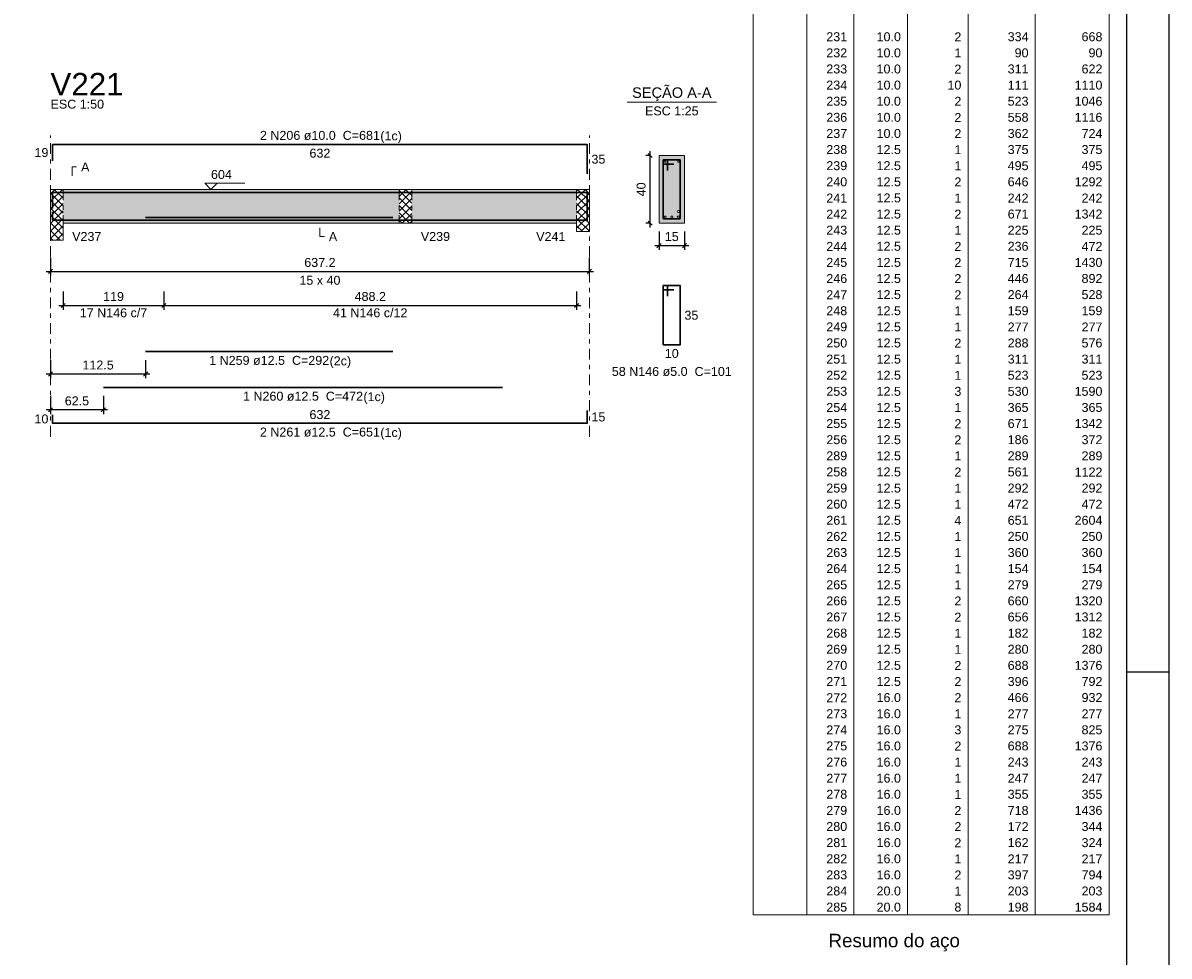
# Model space of a CAD drawing. Header units: millimetres. Extents: x 0 to 119, y 0 to 84.
# Tile 25 of 30: x 92 to 119, y 23 to 45. Entities that reach past the tile are written whole.
import ezdxf

# ---------------------------------------------------------------- set-up
doc = ezdxf.new("R2010")
doc.units = ezdxf.units.MM
doc.header["$MEASUREMENT"] = 0
doc.linetypes.add('DASHDOT', pattern=[2.54, 1.27, -0.635, 0, -0.635])
doc.linetypes.add('NULL', pattern=[0])
doc.layers.get('0').update_dxf_attribs({"lineweight": 18})
for name, color, linetype, lineweight in [('Descrição da armadura', 7, 'Continuous', 0), ('DT-Barras na forma', 2, 'Continuous', 30), ('DT-Barras no corte', 5, 'Continuous', 5), ('DT-Barras rebatidas', 2, 'Continuous', 30), ('DT-Cotas', 9, 'Continuous', 5), ('DT-Forma', 5, 'Continuous', 5), ('DT-Hachura forma vigas', 254, 'Continuous', 5), ('DT-Hachura intersecção vigas', 9, 'Continuous', 5), ('DT-Hachura seção vigas', 254, 'Continuous', 5), ('DT-Pontilhado', 9, 'DASHDOT', 5), ('DT-Relação do aço', 9, 'Continuous', 5), ('DT-Textos', 7, 'Continuous', 5), ('DT-Título', 3, 'Continuous', 20), ('Textos armaduras', 7, 'Continuous', 0)]:
    doc.layers.add(name, color=color, linetype=linetype, lineweight=lineweight)
doc.layers.add('SEDUC_MARF', color=1, linetype='Continuous')
doc.layers.add('SEDUC_MARGG', color=7, linetype='Continuous')
doc.styles.add('Arial', font='txt')
doc.dimstyles.new('UM_25.000000', dxfattribs={"dimtxt": 0.18, "dimasz": 0.1, "dimexe": 0.1, "dimexo": 0.2, "dimgap": 0, "dimtad": 1, "dimtih": 1, "dimtoh": 1, "dimdec": 1, "dimlfac": 25, "dimzin": 0, "dimdsep": 46, "dimtxsty": 'Standard', "dimcen": 0.09, "dimdle": 0.1, "dimadec": 1, "dimazin": 2, "dimtfac": 1, "dimtdec": 4, "dimtofl": 0, "dimtmove": 0, "dimatfit": 3, "dimfxl": 1, "dimtolj": 1, "dimarcsym": 0})
doc.dimstyles.new('UM_50.000000', dxfattribs={"dimtxt": 0.18, "dimasz": 0.1, "dimexe": 0.1, "dimexo": 0.2, "dimgap": 0, "dimtad": 1, "dimtih": 1, "dimtoh": 1, "dimdec": 1, "dimlfac": 50, "dimzin": 0, "dimdsep": 46, "dimtxsty": 'Standard', "dimcen": 0.09, "dimdle": 0.1, "dimadec": 1, "dimazin": 2, "dimtfac": 1, "dimtdec": 4, "dimtofl": 0, "dimtmove": 0, "dimatfit": 3, "dimfxl": 1, "dimtolj": 1, "dimarcsym": 0})

# ---------------------------------------------------------------- blocks, each defined once
blk = doc.blocks.new('_Oblique')
at = {"color": 0, "linetype": 'ByBlock', "lineweight": -2}
blk.add_line((-0.5, -0.5), (0.5, 0.5), dxfattribs=at)
blk = doc.blocks.new('*D235')
at = {"layer": 'Defpoints', "color": 0}
for p in [(92.446, 39.696), (105.189, 39.696), (105.189, 39.167)]:
    blk.add_point(p, dxfattribs=at)
at = {"layer": 'DT-Cotas', "color": 0, "lineweight": -2}
for p, q in [((92.446, 39.496), (92.446, 39.067)), ((105.189, 39.496), (105.189, 39.067)), ((92.346, 39.167), (105.289, 39.167))]:
    blk.add_line(p, q, dxfattribs=at)
at = {"layer": 'DT-Cotas', "color": 0, "lineweight": -2, "xscale": 0.1, "yscale": 0.1, "zscale": 0.1, "rotation": 180}
blk.add_blockref('_Oblique', (92.446, 39.167), dxfattribs=at)
at = {"layer": 'DT-Cotas', "color": 0, "lineweight": -2, "xscale": 0.1, "yscale": 0.1, "zscale": 0.1}
blk.add_blockref('_Oblique', (105.189, 39.167), dxfattribs=at)
at = {"layer": 'DT-Cotas', "color": 7, "insert": (98.818, 39.378), "char_height": 0.2118, "attachment_point": 5, "rotation": 0.0057, "style": 'Arial'}
blk.add_mtext('\\A1;637.2', dxfattribs=at)
blk = doc.blocks.new('*D236')
at = {"layer": 'Defpoints', "color": 0}
for p in [(92.446, 37.269), (94.696, 37.269), (92.446, 36.74)]:
    blk.add_point(p, dxfattribs=at)
at = {"layer": 'DT-Cotas', "color": 0, "lineweight": -2}
for p, q in [((92.446, 37.069), (92.446, 36.64)), ((94.696, 37.069), (94.696, 36.64)), ((94.796, 36.74), (92.346, 36.74))]:
    blk.add_line(p, q, dxfattribs=at)
at = {"layer": 'DT-Cotas', "color": 0, "lineweight": -2, "xscale": 0.1, "yscale": 0.1, "zscale": 0.1, "rotation": 180}
blk.add_blockref('_Oblique', (92.446, 36.74), dxfattribs=at)
at = {"layer": 'DT-Cotas', "color": 0, "lineweight": -2, "xscale": 0.1, "yscale": 0.1, "zscale": 0.1}
blk.add_blockref('_Oblique', (94.696, 36.74), dxfattribs=at)
at = {"layer": 'DT-Cotas', "color": 7, "insert": (93.571, 36.952), "char_height": 0.2118, "attachment_point": 5, "rotation": 0.0057, "style": 'Arial'}
blk.add_mtext('\\A1;112.5', dxfattribs=at)
blk = doc.blocks.new('*D237')
at = {"layer": 'Defpoints', "color": 0}
for p in [(92.446, 36.422), (93.696, 36.422), (92.446, 35.893)]:
    blk.add_point(p, dxfattribs=at)
at = {"layer": 'DT-Cotas', "color": 0, "lineweight": -2}
for p, q in [((92.446, 36.222), (92.446, 35.793)), ((93.696, 36.222), (93.696, 35.793)), ((93.796, 35.893), (92.346, 35.893))]:
    blk.add_line(p, q, dxfattribs=at)
at = {"layer": 'DT-Cotas', "color": 0, "lineweight": -2, "xscale": 0.1, "yscale": 0.1, "zscale": 0.1, "rotation": 180}
blk.add_blockref('_Oblique', (92.446, 35.893), dxfattribs=at)
at = {"layer": 'DT-Cotas', "color": 0, "lineweight": -2, "xscale": 0.1, "yscale": 0.1, "zscale": 0.1}
blk.add_blockref('_Oblique', (93.696, 35.893), dxfattribs=at)
at = {"layer": 'DT-Cotas', "color": 7, "insert": (93.071, 36.104), "char_height": 0.2118, "attachment_point": 5, "rotation": 0.0057, "style": 'Arial'}
blk.add_mtext('\\A1;62.5', dxfattribs=at)
blk = doc.blocks.new('*D238')
at = {"layer": 'Defpoints', "color": 0}
for p in [(106.627, 41.908), (106.839, 41.908), (106.839, 40.308)]:
    blk.add_point(p, dxfattribs=at)
at = {"layer": 'DT-Cotas', "color": 0, "lineweight": -2}
for p, q in [((106.639, 41.908), (106.527, 41.908)), ((106.627, 40.208), (106.627, 42.008)), ((106.639, 40.308), (106.527, 40.308))]:
    blk.add_line(p, q, dxfattribs=at)
at = {"layer": 'DT-Cotas', "color": 0, "lineweight": -2, "xscale": 0.1, "yscale": 0.1, "zscale": 0.1}
for p, rotation in [((106.627, 41.908), 90), ((106.627, 40.308), 270)]:
    blk.add_blockref('_Oblique', p, dxfattribs=dict(at, rotation=rotation))
at = {"layer": 'DT-Cotas', "color": 7, "insert": (106.415, 41.108), "char_height": 0.2118, "attachment_point": 5, "rotation": 90, "style": 'Arial'}
blk.add_mtext('\\A1;40', dxfattribs=at)
blk = doc.blocks.new('*D239')
at = {"layer": 'Defpoints', "color": 0}
for p in [(106.839, 40.308), (107.439, 40.308), (107.439, 39.778)]:
    blk.add_point(p, dxfattribs=at)
at = {"layer": 'DT-Cotas', "color": 0, "lineweight": -2}
for p, q in [((106.839, 40.108), (106.839, 39.678)), ((107.439, 40.108), (107.439, 39.678)), ((106.739, 39.778), (107.539, 39.778))]:
    blk.add_line(p, q, dxfattribs=at)
at = {"layer": 'DT-Cotas', "color": 0, "lineweight": -2, "xscale": 0.1, "yscale": 0.1, "zscale": 0.1, "rotation": 180}
blk.add_blockref('_Oblique', (106.839, 39.778), dxfattribs=at)
at = {"layer": 'DT-Cotas', "color": 0, "lineweight": -2, "xscale": 0.1, "yscale": 0.1, "zscale": 0.1}
blk.add_blockref('_Oblique', (107.439, 39.778), dxfattribs=at)
at = {"layer": 'DT-Cotas', "color": 7, "insert": (107.139, 39.99), "char_height": 0.2118, "attachment_point": 5, "rotation": 0.0057, "style": 'Arial'}
blk.add_mtext('\\A1;15', dxfattribs=at)
blk = doc.blocks.new('*D240')
at = {"layer": 'Defpoints', "color": 0}
for p in [(92.746, 38.891), (95.126, 38.891), (95.126, 38.362)]:
    blk.add_point(p, dxfattribs=at)
at = {"layer": 'DT-Cotas', "color": 0, "lineweight": -2}
for p, q in [((92.746, 38.691), (92.746, 38.262)), ((95.126, 38.691), (95.126, 38.262)), ((92.646, 38.362), (95.226, 38.362))]:
    blk.add_line(p, q, dxfattribs=at)
at = {"layer": 'DT-Cotas', "color": 0, "lineweight": -2, "xscale": 0.1, "yscale": 0.1, "zscale": 0.1, "rotation": 180}
blk.add_blockref('_Oblique', (92.746, 38.362), dxfattribs=at)
at = {"layer": 'DT-Cotas', "color": 0, "lineweight": -2, "xscale": 0.1, "yscale": 0.1, "zscale": 0.1}
blk.add_blockref('_Oblique', (95.126, 38.362), dxfattribs=at)
at = {"layer": 'DT-Cotas', "color": 7, "insert": (93.936, 38.573), "char_height": 0.2118, "attachment_point": 5, "rotation": 0.0057, "style": 'Arial'}
blk.add_mtext('\\A1;119', dxfattribs=at)
blk = doc.blocks.new('*D241')
at = {"layer": 'Defpoints', "color": 0}
for p in [(95.126, 38.891), (104.889, 38.891), (104.889, 38.362)]:
    blk.add_point(p, dxfattribs=at)
at = {"layer": 'DT-Cotas', "color": 0, "lineweight": -2}
for p, q in [((95.126, 38.691), (95.126, 38.262)), ((104.889, 38.691), (104.889, 38.262)), ((95.026, 38.362), (104.989, 38.362))]:
    blk.add_line(p, q, dxfattribs=at)
at = {"layer": 'DT-Cotas', "color": 0, "lineweight": -2, "xscale": 0.1, "yscale": 0.1, "zscale": 0.1, "rotation": 180}
blk.add_blockref('_Oblique', (95.126, 38.362), dxfattribs=at)
at = {"layer": 'DT-Cotas', "color": 0, "lineweight": -2, "xscale": 0.1, "yscale": 0.1, "zscale": 0.1}
blk.add_blockref('_Oblique', (104.889, 38.362), dxfattribs=at)
at = {"layer": 'DT-Cotas', "color": 7, "insert": (100.008, 38.573), "char_height": 0.2118, "attachment_point": 5, "rotation": 0.0057, "style": 'Arial'}
blk.add_mtext('\\A1;488.2', dxfattribs=at)

msp = doc.modelspace()

# ---------------------------------------------------------------- hatches: boundary and pattern name
at = {"layer": 'DT-Hachura forma vigas', "linetype": 'Continuous'}
for points in [[(92.746, 40.3078), (100.6928, 40.3078), (100.6928, 41.1078), (92.746, 41.1078), (92.746, 40.3078)], [(100.9928, 40.3078), (104.8894, 40.3078), (104.8894, 41.1078), (100.9928, 41.1078), (100.9928, 40.3078)]]:
    msp.add_hatch(color=254, dxfattribs=at).paths.add_polyline_path(points)
at = {"layer": 'DT-Hachura intersecção vigas', "linetype": 'Continuous'}
h = msp.add_hatch(dxfattribs=at)
h.set_pattern_fill('ANSI37', color=9, style=0)
h.paths.add_polyline_path([(92.746, 39.9078), (92.746, 40.3078), (92.746, 41.1078), (92.446, 41.1078), (92.446, 40.3078), (92.446, 39.9078), (92.746, 39.9078)])
h = msp.add_hatch(dxfattribs=at)
h.set_pattern_fill('ANSI37', color=9, style=0)
h.paths.add_polyline_path([(100.6928, 40.3078), (100.9928, 40.3078), (100.9928, 41.1078), (100.6928, 41.1078), (100.6928, 40.3078)])
h = msp.add_hatch(dxfattribs=at)
h.set_pattern_fill('ANSI37', color=9, style=0)
h.paths.add_polyline_path([(105.1894, 40.1078), (105.1894, 40.3078), (105.1894, 41.1078), (104.8894, 41.1078), (104.8894, 40.3078), (104.8894, 40.1078), (105.1894, 40.1078)])
at = {"layer": 'DT-Hachura seção vigas', "linetype": 'Continuous'}
msp.add_hatch(color=254, dxfattribs=at).paths.add_polyline_path([(106.8391, 40.3078), (106.8391, 40.3078), (107.4391, 40.3078), (107.4391, 41.9078), (106.8391, 41.9078), (106.8391, 40.3078)])

# ---------------------------------------------------------------- linework, layer by layer
at = {"layer": 'DT-Barras na forma'}
for p, q in [((107.0391, 41.8078), (106.9391, 41.8078)), ((106.9391, 41.8078), (106.9391, 40.4078)), ((107.3391, 41.8078), (106.9391, 41.8078)), ((106.9391, 41.8078), (106.9391, 41.7078)), ((107.0391, 41.5578), (107.0391, 41.8078)), ((107.3391, 40.4078), (107.3391, 41.8078)), ((106.9391, 41.7078), (107.1891, 41.7078)), ((106.9391, 40.4078), (107.3391, 40.4078))]:
    msp.add_line(p, q, dxfattribs=at)
for points in [[(92.496, 40.6556), (92.496, 41.0378), (105.1394, 41.0378), (105.1394, 40.3478)], [(92.496, 40.5803), (92.496, 40.3803), (105.1394, 40.3803), (105.1394, 40.6803)], [(94.696, 40.4453), (100.5394, 40.4453)], [(93.696, 40.3803), (103.1394, 40.3803)]]:
    msp.add_lwpolyline(points, dxfattribs=at)
at = {"layer": 'DT-Barras no corte'}
for centre, radius in [((106.9791, 41.7678), 0.02), ((107.2991, 41.7678), 0.02), ((106.9841, 40.4528), 0.025), ((107.1391, 40.4528), 0.025), ((107.2941, 40.5828), 0.025), ((107.2941, 40.4528), 0.025)]:
    msp.add_circle(centre, radius, dxfattribs=at)
at = {"layer": 'DT-Barras rebatidas'}
for points in [[(92.496, 41.7852), (92.496, 42.1674), (105.1394, 42.1674), (105.1394, 41.4774)], [(107.0391, 38.5811), (107.0391, 38.8311), (106.9391, 38.8311), (106.9391, 37.4311), (107.3391, 37.4311), (107.3391, 38.8311), (106.9391, 38.8311), (106.9391, 38.7311), (107.1891, 38.7311)], [(94.696, 37.2693), (100.5394, 37.2693)], [(93.696, 36.4221), (103.1394, 36.4221)], [(92.496, 35.7749), (92.496, 35.5749), (105.1394, 35.5749), (105.1394, 35.8749)]]:
    msp.add_lwpolyline(points, dxfattribs=at)
at = {"layer": 'DT-Forma'}
for p, q in [((107.4391, 41.9078), (106.8391, 41.9078)), ((106.8391, 41.9078), (106.8391, 40.3078)), ((107.4391, 40.3078), (107.4391, 41.9078)), ((92.446, 41.1078), (92.746, 41.1078)), ((92.746, 41.1078), (100.6928, 41.1078)), ((100.6928, 41.1078), (100.9928, 41.1078)), ((100.9928, 41.1078), (104.8894, 41.1078)), ((104.8894, 41.1078), (105.1894, 41.1078)), ((92.446, 40.3078), (92.446, 39.9078)), ((92.746, 39.9078), (92.746, 40.3078)), ((92.746, 40.3078), (100.6928, 40.3078)), ((100.6928, 40.3078), (100.9928, 40.3078)), ((100.9928, 40.3078), (104.8894, 40.3078)), ((104.8894, 40.3078), (104.8894, 40.1078)), ((105.1894, 40.1078), (105.1894, 40.3078)), ((106.8391, 40.3078), (107.4391, 40.3078)), ((92.446, 39.9078), (92.746, 39.9078)), ((104.8894, 40.1078), (105.1894, 40.1078))]:
    msp.add_line(p, q, dxfattribs=at)
at = {"layer": 'DT-Forma', "linetype": 'Continuous'}
for p, q in [((92.446, 40.3078), (92.446, 41.1078)), ((105.1894, 41.1078), (105.1894, 40.3078))]:
    msp.add_line(p, q, dxfattribs=at)
at = {"layer": 'DT-Pontilhado', "ltscale": 0.2}
for p, q in [((92.446, 35.2572), (92.446, 42.3792)), ((105.1894, 35.2572), (105.1894, 42.3792)), ((92.746, 41.1078), (92.746, 40.3078)), ((100.6928, 41.1078), (100.6928, 40.3078)), ((100.9928, 41.1078), (100.9928, 40.3078)), ((104.8894, 41.1078), (104.8894, 40.3078))]:
    msp.add_line(p, q, dxfattribs=at)
at = {"layer": 'DT-Relação do aço', "linetype": 'Continuous'}
for p, q in [((109.0634, 77.3262), (109.0634, 23.9526)), ((110.3342, 77.3262), (110.3342, 23.9526)), ((111.4462, 77.3262), (111.4462, 23.9526)), ((112.7169, 77.3262), (112.7169, 23.9526)), ((114.1466, 77.3262), (114.1466, 23.9526)), ((115.7351, 77.3262), (115.7351, 23.9526)), ((117.4825, 77.3262), (117.4825, 23.9526)), ((109.0634, 23.9526), (117.4825, 23.9526))]:
    msp.add_line(p, q, dxfattribs=at)
at = {"layer": 'DT-Textos'}
msp.add_line((106.0801, 43.1727), (108.1981, 43.1727), dxfattribs=at)
for points in [[(92.9578, 41.4255), (92.9578, 41.6373), (93.0637, 41.6373)], [(96.389, 41.2561), (96.2408, 41.1078), (96.0925, 41.2561), (97.0456, 41.2561)], [(98.8177, 40.2019), (98.8177, 39.9901), (98.9236, 39.9901)]]:
    msp.add_lwpolyline(points, dxfattribs=at)
at = {"layer": 'SEDUC_MARF'}
msp.add_line((117.9, 29.7), (118.9, 29.7), dxfattribs=at)
msp.add_lwpolyline([(118.9, 84.1), (0, 84.1), (0, 0), (118.9, 0)], close=True, dxfattribs=at)
at = {"layer": 'SEDUC_MARGG'}
msp.add_lwpolyline([(2.5, 1), (117.9, 1), (117.9, 83.1), (2.5, 83.1), (2.5, 1)], dxfattribs=at)

# ---------------------------------------------------------------- texts
at = {"layer": 'Descrição da armadura', "linetype": 'NULL', "char_height": 0.2118, "attachment_point": 8, "line_spacing_factor": 0.9, "style": 'Arial'}
for s, insert, width in [('2 N206 ø10.0  C=681', (98.8181, 42.2737), 5.562109), ('17 N146 c/7', (93.936, 38.08), 3.127695), ('41 N146 c/12', (100.0077, 38.08), 3.450264), ('1 N259 ø12.5  C=292', (97.6181, 36.9517), 5.562109), ('58 N146 ø5.0  C=101', (107.1393, 36.6897), 5.562109), ('1 N260 ø12.5  C=472', (98.4181, 36.1047), 5.562109), ('2 N261 ø12.5  C=651', (98.8181, 35.2567), 5.562109)]:
    msp.add_mtext(s, dxfattribs=dict(at, insert=insert, width=width))
at = {"layer": 'DT-Relação do aço', "color": 7, "linetype": 'NULL', "line_spacing_factor": 0.9, "style": 'Arial'}
for s, insert, char_height, width, attachment_point in [('231', (111.2873, 44.6094), 0.2118, 0.967705, 9), ('10.0', (112.5581, 44.6094), 0.2118, 1.128848, 9), ('2', (113.9878, 44.6094), 0.2118, 0.322568, 9), ('334', (115.5763, 44.6094), 0.2118, 0.967705, 9), ('668', (117.3236, 44.6094), 0.2118, 0.967705, 9), ('232', (111.2873, 44.2282), 0.2118, 0.967705, 9), ('10.0', (112.5581, 44.2282), 0.2118, 1.128848, 9), ('1', (113.9878, 44.2282), 0.2118, 0.322568, 9), ('90', (115.5763, 44.2282), 0.2118, 0.645137, 9), ('90', (117.3236, 44.2282), 0.2118, 0.645137, 9), ('233', (111.2873, 43.847), 0.2118, 0.967705, 9), ('10.0', (112.5581, 43.847), 0.2118, 1.128848, 9), ('2', (113.9878, 43.847), 0.2118, 0.322568, 9), ('311', (115.5763, 43.847), 0.2118, 0.967705, 9), ('622', (117.3236, 43.847), 0.2118, 0.967705, 9), ('234', (111.2873, 43.4657), 0.2118, 0.967705, 9), ('10.0', (112.5581, 43.4657), 0.2118, 1.128848, 9), ('10', (113.9878, 43.4657), 0.2118, 0.645137, 9), ('111', (115.5763, 43.4657), 0.2118, 0.967705, 9), ('1110', (117.3236, 43.4657), 0.2118, 1.290273, 9), ('235', (111.2873, 43.0845), 0.2118, 0.967705, 9), ('10.0', (112.5581, 43.0845), 0.2118, 1.128848, 9), ('2', (113.9878, 43.0845), 0.2118, 0.322568, 9), ('523', (115.5763, 43.0845), 0.2118, 0.967705, 9), ('1046', (117.3236, 43.0845), 0.2118, 1.290273, 9), ('236', (111.2873, 42.7032), 0.2118, 0.967705, 9), ('10.0', (112.5581, 42.7032), 0.2118, 1.128848, 9), ('2', (113.9878, 42.7032), 0.2118, 0.322568, 9), ('558', (115.5763, 42.7032), 0.2118, 0.967705, 9), ('1116', (117.3236, 42.7032), 0.2118, 1.290273, 9), ('237', (111.2873, 42.322), 0.2118, 0.967705, 9), ('10.0', (112.5581, 42.322), 0.2118, 1.128848, 9), ('2', (113.9878, 42.322), 0.2118, 0.322568, 9), ('362', (115.5763, 42.322), 0.2118, 0.967705, 9), ('724', (117.3236, 42.322), 0.2118, 0.967705, 9), ('238', (111.2873, 41.9408), 0.2118, 0.967705, 9), ('12.5', (112.5581, 41.9408), 0.2118, 1.128848, 9), ('1', (113.9878, 41.9408), 0.2118, 0.322568, 9), ('375', (115.5763, 41.9408), 0.2118, 0.967705, 9), ('375', (117.3236, 41.9408), 0.2118, 0.967705, 9), ('239', (111.2873, 41.5595), 0.2118, 0.967705, 9), ('12.5', (112.5581, 41.5595), 0.2118, 1.128848, 9), ('1', (113.9878, 41.5595), 0.2118, 0.322568, 9), ('495', (115.5763, 41.5595), 0.2118, 0.967705, 9), ('495', (117.3236, 41.5595), 0.2118, 0.967705, 9), ('240', (111.2873, 41.1783), 0.2118, 0.967705, 9), ('12.5', (112.5581, 41.1783), 0.2118, 1.128848, 9), ('2', (113.9878, 41.1783), 0.2118, 0.322568, 9), ('646', (115.5763, 41.1783), 0.2118, 0.967705, 9), ('1292', (117.3236, 41.1783), 0.2118, 1.290273, 9), ('241', (111.2873, 40.797), 0.2118, 0.967705, 9), ('12.5', (112.5581, 40.797), 0.2118, 1.128848, 9), ('1', (113.9878, 40.797), 0.2118, 0.322568, 9), ('242', (115.5763, 40.797), 0.2118, 0.967705, 9), ('242', (117.3236, 40.797), 0.2118, 0.967705, 9), ('242', (111.2873, 40.4158), 0.2118, 0.967705, 9), ('12.5', (112.5581, 40.4158), 0.2118, 1.128848, 9), ('2', (113.9878, 40.4158), 0.2118, 0.322568, 9), ('671', (115.5763, 40.4158), 0.2118, 0.967705, 9), ('1342', (117.3236, 40.4158), 0.2118, 1.290273, 9), ('243', (111.2873, 40.0346), 0.2118, 0.967705, 9), ('12.5', (112.5581, 40.0346), 0.2118, 1.128848, 9), ('1', (113.9878, 40.0346), 0.2118, 0.322568, 9), ('225', (115.5763, 40.0346), 0.2118, 0.967705, 9), ('225', (117.3236, 40.0346), 0.2118, 0.967705, 9), ('244', (111.2873, 39.6533), 0.2118, 0.967705, 9), ('12.5', (112.5581, 39.6533), 0.2118, 1.128848, 9), ('2', (113.9878, 39.6533), 0.2118, 0.322568, 9), ('236', (115.5763, 39.6533), 0.2118, 0.967705, 9), ('472', (117.3236, 39.6533), 0.2118, 0.967705, 9), ('245', (111.2873, 39.2721), 0.2118, 0.967705, 9), ('12.5', (112.5581, 39.2721), 0.2118, 1.128848, 9), ('2', (113.9878, 39.2721), 0.2118, 0.322568, 9), ('715', (115.5763, 39.2721), 0.2118, 0.967705, 9), ('1430', (117.3236, 39.2721), 0.2118, 1.290273, 9), ('246', (111.2873, 38.8908), 0.2118, 0.967705, 9), ('12.5', (112.5581, 38.8908), 0.2118, 1.128848, 9), ('2', (113.9878, 38.8908), 0.2118, 0.322568, 9), ('446', (115.5763, 38.8908), 0.2118, 0.967705, 9), ('892', (117.3236, 38.8908), 0.2118, 0.967705, 9), ('247', (111.2873, 38.5096), 0.2118, 0.967705, 9), ('12.5', (112.5581, 38.5096), 0.2118, 1.128848, 9), ('2', (113.9878, 38.5096), 0.2118, 0.322568, 9), ('264', (115.5763, 38.5096), 0.2118, 0.967705, 9), ('528', (117.3236, 38.5096), 0.2118, 0.967705, 9), ('248', (111.2873, 38.1284), 0.2118, 0.967705, 9), ('12.5', (112.5581, 38.1284), 0.2118, 1.128848, 9), ('1', (113.9878, 38.1284), 0.2118, 0.322568, 9), ('159', (115.5763, 38.1284), 0.2118, 0.967705, 9), ('159', (117.3236, 38.1284), 0.2118, 0.967705, 9), ('249', (111.2873, 37.7471), 0.2118, 0.967705, 9), ('12.5', (112.5581, 37.7471), 0.2118, 1.128848, 9), ('1', (113.9878, 37.7471), 0.2118, 0.322568, 9), ('277', (115.5763, 37.7471), 0.2118, 0.967705, 9), ('277', (117.3236, 37.7471), 0.2118, 0.967705, 9), ('250', (111.2873, 37.3659), 0.2118, 0.967705, 9), ('12.5', (112.5581, 37.3659), 0.2118, 1.128848, 9), ('2', (113.9878, 37.3659), 0.2118, 0.322568, 9), ('288', (115.5763, 37.3659), 0.2118, 0.967705, 9), ('576', (117.3236, 37.3659), 0.2118, 0.967705, 9), ('251', (111.2873, 36.9846), 0.2118, 0.967705, 9), ('12.5', (112.5581, 36.9846), 0.2118, 1.128848, 9), ('1', (113.9878, 36.9846), 0.2118, 0.322568, 9), ('311', (115.5763, 36.9846), 0.2118, 0.967705, 9), ('311', (117.3236, 36.9846), 0.2118, 0.967705, 9), ('252', (111.2873, 36.6034), 0.2118, 0.967705, 9), ('12.5', (112.5581, 36.6034), 0.2118, 1.128848, 9), ('1', (113.9878, 36.6034), 0.2118, 0.322568, 9), ('523', (115.5763, 36.6034), 0.2118, 0.967705, 9), ('523', (117.3236, 36.6034), 0.2118, 0.967705, 9), ('253', (111.2873, 36.2222), 0.2118, 0.967705, 9), ('12.5', (112.5581, 36.2222), 0.2118, 1.128848, 9), ('3', (113.9878, 36.2222), 0.2118, 0.322568, 9), ('530', (115.5763, 36.2222), 0.2118, 0.967705, 9), ('1590', (117.3236, 36.2222), 0.2118, 1.290273, 9), ('254', (111.2873, 35.8409), 0.2118, 0.967705, 9), ('12.5', (112.5581, 35.8409), 0.2118, 1.128848, 9), ('1', (113.9878, 35.8409), 0.2118, 0.322568, 9), ('365', (115.5763, 35.8409), 0.2118, 0.967705, 9), ('365', (117.3236, 35.8409), 0.2118, 0.967705, 9), ('255', (111.2873, 35.4597), 0.2118, 0.967705, 9), ('12.5', (112.5581, 35.4597), 0.2118, 1.128848, 9), ('2', (113.9878, 35.4597), 0.2118, 0.322568, 9), ('671', (115.5763, 35.4597), 0.2118, 0.967705, 9), ('1342', (117.3236, 35.4597), 0.2118, 1.290273, 9), ('256', (111.2873, 35.0784), 0.2118, 0.967705, 9), ('12.5', (112.5581, 35.0784), 0.2118, 1.128848, 9), ('2', (113.9878, 35.0784), 0.2118, 0.322568, 9), ('186', (115.5763, 35.0784), 0.2118, 0.967705, 9), ('372', (117.3236, 35.0784), 0.2118, 0.967705, 9), ('289', (111.2873, 34.6972), 0.2118, 0.967705, 9), ('12.5', (112.5581, 34.6972), 0.2118, 1.128848, 9), ('1', (113.9878, 34.6972), 0.2118, 0.322568, 9), ('289', (115.5763, 34.6972), 0.2118, 0.967705, 9), ('289', (117.3236, 34.6972), 0.2118, 0.967705, 9), ('258', (111.2873, 34.316), 0.2118, 0.967705, 9), ('12.5', (112.5581, 34.316), 0.2118, 1.128848, 9), ('2', (113.9878, 34.316), 0.2118, 0.322568, 9), ('561', (115.5763, 34.316), 0.2118, 0.967705, 9), ('1122', (117.3236, 34.316), 0.2118, 1.290273, 9), ('259', (111.2873, 33.9347), 0.2118, 0.967705, 9), ('12.5', (112.5581, 33.9347), 0.2118, 1.128848, 9), ('1', (113.9878, 33.9347), 0.2118, 0.322568, 9), ('292', (115.5763, 33.9347), 0.2118, 0.967705, 9), ('292', (117.3236, 33.9347), 0.2118, 0.967705, 9), ('260', (111.2873, 33.5535), 0.2118, 0.967705, 9), ('12.5', (112.5581, 33.5535), 0.2118, 1.128848, 9), ('1', (113.9878, 33.5535), 0.2118, 0.322568, 9), ('472', (115.5763, 33.5535), 0.2118, 0.967705, 9), ('472', (117.3236, 33.5535), 0.2118, 0.967705, 9), ('261', (111.2873, 33.1722), 0.2118, 0.967705, 9), ('12.5', (112.5581, 33.1722), 0.2118, 1.128848, 9), ('4', (113.9878, 33.1722), 0.2118, 0.322568, 9), ('651', (115.5763, 33.1722), 0.2118, 0.967705, 9), ('2604', (117.3236, 33.1722), 0.2118, 1.290273, 9), ('262', (111.2873, 32.791), 0.2118, 0.967705, 9), ('12.5', (112.5581, 32.791), 0.2118, 1.128848, 9), ('250', (115.5763, 32.791), 0.2118, 0.967705, 9), ('250', (117.3236, 32.791), 0.2118, 0.967705, 9), ('1', (113.9878, 32.791), 0.2118, 0.322568, 9), ('263', (111.2873, 32.4098), 0.2118, 0.967705, 9), ('12.5', (112.5581, 32.4098), 0.2118, 1.128848, 9), ('1', (113.9878, 32.4098), 0.2118, 0.322568, 9), ('360', (115.5763, 32.4098), 0.2118, 0.967705, 9), ('360', (117.3236, 32.4098), 0.2118, 0.967705, 9), ('264', (111.2873, 32.0285), 0.2118, 0.967705, 9), ('12.5', (112.5581, 32.0285), 0.2118, 1.128848, 9), ('1', (113.9878, 32.0285), 0.2118, 0.322568, 9), ('154', (115.5763, 32.0285), 0.2118, 0.967705, 9), ('154', (117.3236, 32.0285), 0.2118, 0.967705, 9), ('265', (111.2873, 31.6473), 0.2118, 0.967705, 9), ('12.5', (112.5581, 31.6473), 0.2118, 1.128848, 9), ('1', (113.9878, 31.6473), 0.2118, 0.322568, 9), ('279', (115.5763, 31.6473), 0.2118, 0.967705, 9), ('279', (117.3236, 31.6473), 0.2118, 0.967705, 9), ('266', (111.2873, 31.266), 0.2118, 0.967705, 9), ('12.5', (112.5581, 31.266), 0.2118, 1.128848, 9), ('2', (113.9878, 31.266), 0.2118, 0.322568, 9), ('660', (115.5763, 31.266), 0.2118, 0.967705, 9), ('1320', (117.3236, 31.266), 0.2118, 1.290273, 9), ('267', (111.2873, 30.8848), 0.2118, 0.967705, 9), ('12.5', (112.5581, 30.8848), 0.2118, 1.128848, 9), ('2', (113.9878, 30.8848), 0.2118, 0.322568, 9), ('656', (115.5763, 30.8848), 0.2118, 0.967705, 9), ('1312', (117.3236, 30.8848), 0.2118, 1.290273, 9), ('268', (111.2873, 30.5036), 0.2118, 0.967705, 9), ('12.5', (112.5581, 30.5036), 0.2118, 1.128848, 9), ('1', (113.9878, 30.5036), 0.2118, 0.322568, 9), ('182', (115.5763, 30.5036), 0.2118, 0.967705, 9), ('182', (117.3236, 30.5036), 0.2118, 0.967705, 9), ('269', (111.2873, 30.1223), 0.2118, 0.967705, 9), ('12.5', (112.5581, 30.1223), 0.2118, 1.128848, 9), ('1', (113.9878, 30.1223), 0.2118, 0.322568, 9), ('280', (115.5763, 30.1223), 0.2118, 0.967705, 9), ('280', (117.3236, 30.1223), 0.2118, 0.967705, 9), ('270', (111.2873, 29.7411), 0.2118, 0.967705, 9), ('12.5', (112.5581, 29.7411), 0.2118, 1.128848, 9), ('2', (113.9878, 29.7411), 0.2118, 0.322568, 9), ('688', (115.5763, 29.7411), 0.2118, 0.967705, 9), ('1376', (117.3236, 29.7411), 0.2118, 1.290273, 9), ('271', (111.2873, 29.3598), 0.2118, 0.967705, 9), ('12.5', (112.5581, 29.3598), 0.2118, 1.128848, 9), ('2', (113.9878, 29.3598), 0.2118, 0.322568, 9), ('396', (115.5763, 29.3598), 0.2118, 0.967705, 9), ('792', (117.3236, 29.3598), 0.2118, 0.967705, 9), ('272', (111.2873, 28.9786), 0.2118, 0.967705, 9), ('16.0', (112.5581, 28.9786), 0.2118, 1.128848, 9), ('2', (113.9878, 28.9786), 0.2118, 0.322568, 9), ('466', (115.5763, 28.9786), 0.2118, 0.967705, 9), ('932', (117.3236, 28.9786), 0.2118, 0.967705, 9), ('273', (111.2873, 28.5974), 0.2118, 0.967705, 9), ('16.0', (112.5581, 28.5974), 0.2118, 1.128848, 9), ('1', (113.9878, 28.5974), 0.2118, 0.322568, 9), ('277', (115.5763, 28.5974), 0.2118, 0.967705, 9), ('277', (117.3236, 28.5974), 0.2118, 0.967705, 9), ('274', (111.2873, 28.2161), 0.2118, 0.967705, 9), ('16.0', (112.5581, 28.2161), 0.2118, 1.128848, 9), ('3', (113.9878, 28.2161), 0.2118, 0.322568, 9), ('275', (115.5763, 28.2161), 0.2118, 0.967705, 9), ('825', (117.3236, 28.2161), 0.2118, 0.967705, 9), ('275', (111.2873, 27.8349), 0.2118, 0.967705, 9), ('16.0', (112.5581, 27.8349), 0.2118, 1.128848, 9), ('2', (113.9878, 27.8349), 0.2118, 0.322568, 9), ('688', (115.5763, 27.8349), 0.2118, 0.967705, 9), ('1376', (117.3236, 27.8349), 0.2118, 1.290273, 9), ('276', (111.2873, 27.4536), 0.2118, 0.967705, 9), ('16.0', (112.5581, 27.4536), 0.2118, 1.128848, 9), ('1', (113.9878, 27.4536), 0.2118, 0.322568, 9), ('243', (115.5763, 27.4536), 0.2118, 0.967705, 9), ('243', (117.3236, 27.4536), 0.2118, 0.967705, 9), ('277', (111.2873, 27.0724), 0.2118, 0.967705, 9), ('16.0', (112.5581, 27.0724), 0.2118, 1.128848, 9), ('1', (113.9878, 27.0724), 0.2118, 0.322568, 9), ('247', (115.5763, 27.0724), 0.2118, 0.967705, 9), ('247', (117.3236, 27.0724), 0.2118, 0.967705, 9), ('278', (111.2873, 26.6912), 0.2118, 0.967705, 9), ('16.0', (112.5581, 26.6912), 0.2118, 1.128848, 9), ('1', (113.9878, 26.6912), 0.2118, 0.322568, 9), ('355', (115.5763, 26.6912), 0.2118, 0.967705, 9), ('355', (117.3236, 26.6912), 0.2118, 0.967705, 9), ('279', (111.2873, 26.3099), 0.2118, 0.967705, 9), ('16.0', (112.5581, 26.3099), 0.2118, 1.128848, 9), ('2', (113.9878, 26.3099), 0.2118, 0.322568, 9), ('718', (115.5763, 26.3099), 0.2118, 0.967705, 9), ('1436', (117.3236, 26.3099), 0.2118, 1.290273, 9), ('280', (111.2873, 25.9287), 0.2118, 0.967705, 9), ('16.0', (112.5581, 25.9287), 0.2118, 1.128848, 9), ('2', (113.9878, 25.9287), 0.2118, 0.322568, 9), ('172', (115.5763, 25.9287), 0.2118, 0.967705, 9), ('344', (117.3236, 25.9287), 0.2118, 0.967705, 9), ('281', (111.2873, 25.5474), 0.2118, 0.967705, 9), ('16.0', (112.5581, 25.5474), 0.2118, 1.128848, 9), ('2', (113.9878, 25.5474), 0.2118, 0.322568, 9), ('162', (115.5763, 25.5474), 0.2118, 0.967705, 9), ('324', (117.3236, 25.5474), 0.2118, 0.967705, 9), ('282', (111.2873, 25.1662), 0.2118, 0.967705, 9), ('16.0', (112.5581, 25.1662), 0.2118, 1.128848, 9), ('1', (113.9878, 25.1662), 0.2118, 0.322568, 9), ('217', (115.5763, 25.1662), 0.2118, 0.967705, 9), ('217', (117.3236, 25.1662), 0.2118, 0.967705, 9), ('283', (111.2873, 24.785), 0.2118, 0.967705, 9), ('16.0', (112.5581, 24.785), 0.2118, 1.128848, 9), ('2', (113.9878, 24.785), 0.2118, 0.322568, 9), ('397', (115.5763, 24.785), 0.2118, 0.967705, 9), ('794', (117.3236, 24.785), 0.2118, 0.967705, 9), ('284', (111.2873, 24.4037), 0.2118, 0.967705, 9), ('20.0', (112.5581, 24.4037), 0.2118, 1.128848, 9), ('1', (113.9878, 24.4037), 0.2118, 0.322568, 9), ('203', (115.5763, 24.4037), 0.2118, 0.967705, 9), ('203', (117.3236, 24.4037), 0.2118, 0.967705, 9), ('285', (111.2873, 24.0225), 0.2118, 0.967705, 9), ('20.0', (112.5581, 24.0225), 0.2118, 1.128848, 9), ('8', (113.9878, 24.0225), 0.2118, 0.322568, 9), ('198', (115.5763, 24.0225), 0.2118, 0.967705, 9), ('1584', (117.3236, 24.0225), 0.2118, 1.290273, 9), ('Resumo do aço', (112.3992, 23.0842), 0.3177, 6.163437, 8)]:
    msp.add_mtext(s, dxfattribs=dict(at, insert=insert, char_height=char_height, width=width, attachment_point=attachment_point))
at = {"layer": 'DT-Textos', "linetype": 'NULL', "line_spacing_factor": 0.798, "style": 'Arial'}
for s, insert, char_height, width, attachment_point in [('SEÇÃO A-A', (107.1393, 43.1968), 0.2471, 3.812061, 8), ('ESC 1:50', (92.4461, 43.0147), 0.2118, 2.482559, 7), ('ESC 1:25', (107.1393, 42.8547), 0.2118, 2.482559, 8), ('(1c)', (100.2461, 42.2038), 0.2118, 0.998857, 7), ('A', (93.1691, 41.5317), 0.2118, 0.386855, 7), ('604', (96.2411, 41.3517), 0.2118, 0.967705, 7), ('V237', (92.9581, 39.8847), 0.2118, 1.354561, 7), ('A', (99.0291, 39.8847), 0.2118, 0.386855, 7), ('V239', (101.2041, 39.8847), 0.2118, 1.354561, 7), ('V241', (103.9323, 39.8847), 0.2118, 1.354561, 7), ('15 x 40', (98.8181, 38.8487), 0.2118, 1.902559, 8), ('(2c)', (99.0461, 36.8818), 0.2118, 0.998857, 7), ('(1c)', (99.8461, 36.0348), 0.2118, 0.998857, 7), ('(1c)', (100.2461, 35.1868), 0.2118, 0.998857, 7)]:
    msp.add_mtext(s, dxfattribs=dict(at, insert=insert, char_height=char_height, width=width, attachment_point=attachment_point))
at = {"layer": 'DT-Título', "linetype": 'NULL', "insert": (92.4461, 43.3325), "char_height": 0.5295, "width": 3.456465, "attachment_point": 7, "line_spacing_factor": 0.798, "style": 'Arial'}
msp.add_mtext('V221', dxfattribs=at)
at = {"layer": 'Textos armaduras', "linetype": 'NULL', "char_height": 0.2118, "line_spacing_factor": 0.9, "style": 'Arial'}
for s, insert, width, attachment_point in [('19', (92.396, 41.8704), 1.045137, 9), ('632', (98.8177, 42.0701), 1.367705, 2), ('35', (105.2394, 41.9283), 1.045137, 1), ('35', (107.4391, 38.237), 1.045137, 1), ('10', (107.1391, 37.3338), 1.045137, 2), ('10', (92.396, 35.569), 1.045137, 9), ('632', (98.8177, 35.6722), 1.367705, 8), ('15', (105.2394, 35.8308), 1.045137, 1)]:
    msp.add_mtext(s, dxfattribs=dict(at, insert=insert, width=width, attachment_point=attachment_point))

# ---------------------------------------------------------------- dimensions: what is measured, and where the dimension line sits
at = {"layer": 'DT-Cotas'}
for base, p1, p2, angle, dimstyle, override, picture, middle, dimtype, turn in [((106.6273, 41.9078), (106.8391, 40.3078), (106.8391, 41.9078), 90, 'UM_25.000000', {"dimtxt": 0.2118, "dimasz": 0.1, "dimexe": 0.1, "dimexo": 0.2, "dimtad": 1, "dimtih": 0, "dimtoh": 0, "dimdec": 1, "dimlfac": 25, "dimzin": 8, "dimtxsty": 'Arial', "dimblk": 'Oblique', "dimblk1": 'Oblique', "dimblk2": 'Oblique', "dimsah": 1, "dimdle": 0.1, "dimse1": 0, "dimse2": 0, "dimclrt": 7, "dimadec": 1, "dimazin": 3, "dimtmove": 2, "dimldrblk": 'Oblique'}, '*D238', (106.4155, 41.1078), 160, 90), ((92.446, 36.7398), (94.696, 37.2693), (92.446, 37.2693), 180, 'UM_50.000000', {"dimtxt": 0.2118, "dimasz": 0.1, "dimexe": 0.1, "dimexo": 0.2, "dimtad": 1, "dimtih": 0, "dimtoh": 0, "dimdec": 1, "dimlfac": 50, "dimzin": 8, "dimtxsty": 'Arial', "dimblk": 'Oblique', "dimblk1": 'Oblique', "dimblk2": 'Oblique', "dimsah": 1, "dimdle": 0.1, "dimse1": 0, "dimse2": 0, "dimclrt": 7, "dimadec": 1, "dimazin": 3, "dimtmove": 2, "dimldrblk": 'Oblique'}, '*D236', (93.571, 36.9516), 161, 0.00573), ((92.446, 35.8926), (93.696, 36.4221), (92.446, 36.4221), 180, 'UM_50.000000', {"dimtxt": 0.2118, "dimasz": 0.1, "dimexe": 0.1, "dimexo": 0.2, "dimtad": 1, "dimtih": 0, "dimtoh": 0, "dimdec": 1, "dimlfac": 50, "dimzin": 8, "dimtxsty": 'Arial', "dimblk": 'Oblique', "dimblk1": 'Oblique', "dimblk2": 'Oblique', "dimsah": 1, "dimdle": 0.1, "dimse1": 0, "dimse2": 0, "dimclrt": 7, "dimadec": 1, "dimazin": 3, "dimtmove": 2, "dimldrblk": 'Oblique'}, '*D237', (93.071, 36.1044), 161, 0.00573)]:
    dim = msp.add_linear_dim(base=base, p1=p1, p2=p2, angle=angle, dimstyle=dimstyle, override=override, dxfattribs=at)
    dim.commit()
    dim.dimension.update_dxf_attribs({"geometry": picture, "text_midpoint": middle, "dimtype": dimtype, "text_rotation": turn})
for base, p1, p2, dimstyle, override, picture, middle in [((107.4391, 39.7783), (106.8391, 40.3078), (107.4391, 40.3078), 'UM_25.000000', {"dimtxt": 0.2118, "dimasz": 0.1, "dimexe": 0.1, "dimexo": 0.2, "dimtad": 1, "dimtih": 0, "dimtoh": 0, "dimdec": 1, "dimlfac": 25, "dimzin": 8, "dimtxsty": 'Arial', "dimblk": 'Oblique', "dimblk1": 'Oblique', "dimblk2": 'Oblique', "dimsah": 1, "dimdle": 0.1, "dimse1": 0, "dimse2": 0, "dimclrt": 7, "dimadec": 1, "dimazin": 3, "dimtmove": 2, "dimldrblk": 'Oblique'}, '*D239', (107.1391, 39.9901)), ((105.1894, 39.1665), (92.446, 39.696), (105.1894, 39.696), 'UM_50.000000', {"dimtxt": 0.2118, "dimasz": 0.1, "dimexe": 0.1, "dimexo": 0.2, "dimtad": 1, "dimtih": 0, "dimtoh": 0, "dimdec": 1, "dimlfac": 50, "dimzin": 8, "dimtxsty": 'Arial', "dimblk": 'Oblique', "dimblk1": 'Oblique', "dimblk2": 'Oblique', "dimsah": 1, "dimdle": 0.1, "dimse1": 0, "dimse2": 0, "dimclrt": 7, "dimadec": 1, "dimazin": 3, "dimtmove": 2, "dimldrblk": 'Oblique'}, '*D235', (98.8177, 39.3783)), ((95.126, 38.3617), (92.746, 38.8912), (95.126, 38.8912), 'UM_50.000000', {"dimtxt": 0.2118, "dimasz": 0.1, "dimexe": 0.1, "dimexo": 0.2, "dimtad": 1, "dimtih": 0, "dimtoh": 0, "dimdec": 1, "dimlfac": 50, "dimzin": 8, "dimtxsty": 'Arial', "dimblk": 'Oblique', "dimblk1": 'Oblique', "dimblk2": 'Oblique', "dimsah": 1, "dimdle": 0.1, "dimse1": 0, "dimse2": 0, "dimclrt": 7, "dimadec": 1, "dimazin": 3, "dimtmove": 2, "dimldrblk": 'Oblique'}, '*D240', (93.936, 38.5735)), ((104.8894, 38.3617), (95.126, 38.8912), (104.8894, 38.8912), 'UM_50.000000', {"dimtxt": 0.2118, "dimasz": 0.1, "dimexe": 0.1, "dimexo": 0.2, "dimtad": 1, "dimtih": 0, "dimtoh": 0, "dimdec": 1, "dimlfac": 50, "dimzin": 8, "dimtxsty": 'Arial', "dimblk": 'Oblique', "dimblk1": 'Oblique', "dimblk2": 'Oblique', "dimsah": 1, "dimdle": 0.1, "dimse1": 0, "dimse2": 0, "dimclrt": 7, "dimadec": 1, "dimazin": 3, "dimtmove": 2, "dimldrblk": 'Oblique'}, '*D241', (100.0077, 38.5735))]:
    dim = msp.add_linear_dim(base=base, p1=p1, p2=p2, dimstyle=dimstyle, override=override, dxfattribs=at)
    dim.commit()
    dim.dimension.update_dxf_attribs({"geometry": picture, "text_midpoint": middle, "dimtype": 160, "text_rotation": 0.00573})

doc.saveas('drawing.dxf')
